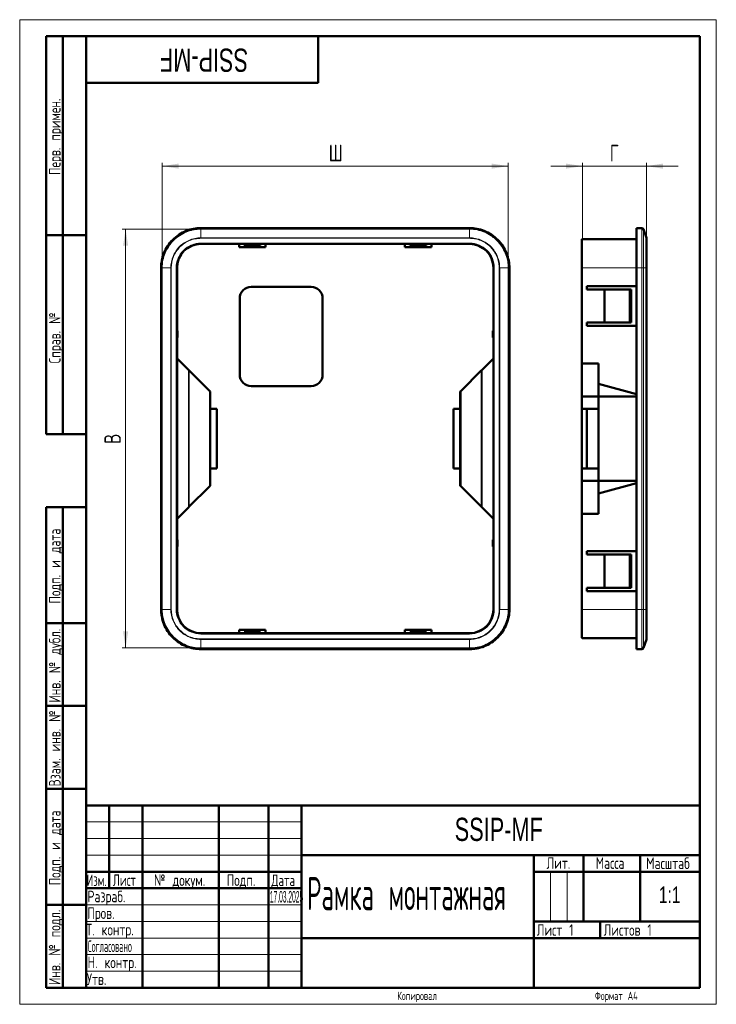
# Model space of a CAD drawing. Header units: millimetres. Extents: x 0 to 210, y 0 to 297.
import ezdxf

# ---------------------------------------------------------------- set-up
doc = ezdxf.new("R2010")
doc.units = ezdxf.units.MM
doc.layers.add('ОСЕВЫЕ', color=7, linetype='Continuous')
doc.styles.add('SLDTEXTSTYLE0', font='TXT', dxfattribs={"width": 0.7, "bigfont": 'bigfont'})
doc.styles.add('SLDTEXTSTYLE1', font='TXT', dxfattribs={"width": 0.7})
doc.styles.add('SLDTEXTSTYLE2', font='TXT', dxfattribs={"width": 0.483281, "bigfont": 'bigfont'})
doc.styles.add('SLDTEXTSTYLE3', font='TXT', dxfattribs={"width": 0.343335})
doc.styles.add('SLDTEXTSTYLE4', font='TXT', dxfattribs={"width": 0.510136, "bigfont": 'bigfont'})
doc.styles.add('SLDTEXTSTYLE5', font='TXT', dxfattribs={"width": 0.625377, "bigfont": 'bigfont'})
doc.styles.add('SLDTEXTSTYLE6', font='TXT', dxfattribs={"width": 0.632021, "bigfont": 'bigfont'})
doc.styles.add('SLDTEXTSTYLE7', font='TXT', dxfattribs={"width": 0.648852, "bigfont": 'bigfont'})
doc.styles.add('SLDTEXTSTYLE8', font='TXT', dxfattribs={"width": 0.705079, "bigfont": 'bigfont'})
doc.dimstyles.new('SLDDIMSTYLE0', dxfattribs={"dimtxt": 5, "dimasz": 5, "dimexe": 0, "dimexo": 0.0625, "dimgap": 1.25, "dimtad": 2, "dimdec": 1, "dimrnd": 1e-09, "dimzin": 12, "dimdsep": 46, "dimtxsty": 'SLDTEXTSTYLE1', "dimsah": 1, "dimcen": 0.09, "dimadec": 0, "dimazin": 3, "dimtfac": 1, "dimtdec": 3, "dimtofl": 0, "dimtmove": 0, "dimatfit": 3, "dimfxl": 0, "dimfrac": 2, "dimtolj": 1, "dimtzin": 12, "dimarcsym": 0})
doc.dimstyles.new('SLDDIMSTYLE1', dxfattribs={"dimtxt": 5, "dimasz": 5, "dimexe": 0, "dimexo": 0.0625, "dimgap": 1.25, "dimtad": 2, "dimdec": 1, "dimrnd": 1e-09, "dimzin": 12, "dimdsep": 46, "dimtxsty": 'SLDTEXTSTYLE1', "dimsah": 1, "dimcen": 0.09, "dimadec": 0, "dimazin": 3, "dimtfac": 1, "dimtdec": 3, "dimtmove": 0, "dimatfit": 0, "dimfxl": 0, "dimfrac": 2, "dimtolj": 1, "dimtzin": 12, "dimarcsym": 0})

# ---------------------------------------------------------------- blocks, each defined once
blk = doc.blocks.new('_D')
at = {"color": 7, "linetype": 'Continuous', "lineweight": 0}
for p, q in [((42.96, 222.15), (42.96, 253.83)), ((42.96, 252.83), (147.28, 252.83)), ((147.28, 222.15), (147.28, 253.83))]:
    blk.add_line(p, q, dxfattribs=at)
at = {"color": 7, "linetype": 'Continuous', "lineweight": 18}
for points in [[(42.96, 252.83), (47.96, 252.06), (47.96, 253.6)], [(147.28, 252.83), (142.28, 253.6), (142.28, 252.06)]]:
    blk.add_solid(points, dxfattribs=at)
at = {"color": 7, "linetype": 'Continuous', "lineweight": 18, "insert": (93.16, 259.27), "char_height": 5, "attachment_point": 1, "style": 'SLDTEXTSTYLE0'}
blk.add_mtext('Ш', dxfattribs=at)
blk = doc.blocks.new('_D_1')
at = {"color": 7, "linetype": 'Continuous', "lineweight": 0}
for p, q in [((54.61, 233.79), (30.93, 233.79)), ((31.93, 233.79), (31.93, 107.48)), ((54.61, 107.48), (30.93, 107.48))]:
    blk.add_line(p, q, dxfattribs=at)
at = {"color": 7, "linetype": 'Continuous', "lineweight": 18}
for points in [[(31.93, 233.79), (31.16, 228.79), (32.7, 228.79)], [(31.93, 107.48), (32.7, 112.48), (31.16, 112.48)]]:
    blk.add_solid(points, dxfattribs=at)
at = {"color": 7, "linetype": 'Continuous', "lineweight": 18, "insert": (25.48, 169.04), "char_height": 5, "attachment_point": 1, "rotation": 90, "style": 'SLDTEXTSTYLE0'}
blk.add_mtext('В', dxfattribs=at)
blk = doc.blocks.new('_D_2')
at = {"color": 7, "linetype": 'Continuous', "lineweight": 0}
for p, q in [((169.69, 252.83), (160.08, 252.83)), ((169.69, 230.85), (169.69, 253.83)), ((169.69, 252.83), (188.92, 252.83)), ((188.92, 222.15), (188.92, 253.83)), ((188.92, 252.83), (198.53, 252.83))]:
    blk.add_line(p, q, dxfattribs=at)
at = {"color": 7, "linetype": 'Continuous', "lineweight": 18}
for points in [[(169.69, 252.83), (164.69, 253.6), (164.69, 252.06)], [(188.92, 252.83), (193.92, 252.06), (193.92, 253.6)]]:
    blk.add_solid(points, dxfattribs=at)
at = {"color": 7, "linetype": 'Continuous', "lineweight": 18, "insert": (177.88, 259.27), "char_height": 5, "attachment_point": 1, "style": 'SLDTEXTSTYLE0'}
blk.add_mtext('Г', dxfattribs=at)

msp = doc.modelspace()

# ---------------------------------------------------------------- linework, layer by layer
at = {"color": 7, "linetype": 'Continuous', "lineweight": 50}
for p, q in [((8, 172), (8, 292)), ((20, 292), (8, 292)), ((8, 172), (8, 292)), ((13, 172), (13, 292)), ((13, 172), (13, 292)), ((20, 292), (20, 5)), ((205, 292), (20, 292)), ((20, 292), (20, 5)), ((90, 278), (90, 292)), ((205, 5), (205, 292)), ((20, 278), (90, 278)), ((8, 232), (20, 232)), ((20, 232), (8, 232)), ((54.62, 234.14), (135.62, 234.14)), ((185.94, 234.14), (187.58, 234.14)), ((188.92, 231.21), (188.06, 233.79)), ((54.62, 229.34), (135.62, 229.34)), ((66.12, 228.34), (66.12, 229.34)), ((67.62, 229.34), (67.62, 228.99)), ((72.62, 228.99), (67.62, 228.99)), ((72.62, 229.34), (72.62, 228.99)), ((74.12, 229.34), (74.12, 228.34)), ((116.12, 228.34), (116.12, 229.34)), ((117.62, 229.34), (117.62, 228.99)), ((122.62, 228.99), (117.62, 228.99)), ((122.62, 229.34), (122.62, 228.99)), ((124.12, 229.34), (124.12, 228.34)), ((169.69, 230.84), (185.94, 230.84)), ((74.12, 228.34), (66.12, 228.34)), ((124.12, 228.34), (116.12, 228.34)), ((42.62, 119.14), (42.62, 222.14)), ((47.42, 194.84), (47.42, 222.14)), ((142.82, 222.14), (142.82, 194.84)), ((147.62, 222.14), (147.62, 119.14)), ((169.44, 222.14), (169.44, 193.09)), ((185.94, 119.14), (185.94, 222.14)), ((188.94, 222.14), (188.94, 119.14)), ((69.82, 216.44), (87.82, 216.44)), ((185.94, 216.64), (170.94, 216.64)), ((170.94, 216.64), (170.94, 215.64)), ((170.94, 215.64), (176.34, 215.64)), ((176.34, 215.64), (176.34, 205.64)), ((176.34, 215.64), (183.81, 215.64)), ((183.84, 215.64), (183.81, 215.64)), ((183.94, 215.64), (183.84, 215.64)), ((183.94, 205.64), (183.94, 215.64)), ((183.94, 215.64), (183.96, 215.64)), ((183.96, 215.64), (184.32, 215.64)), ((184.34, 215.64), (184.32, 215.64)), ((184.34, 205.64), (184.34, 215.64)), ((66.32, 189.94), (66.32, 212.94)), ((91.32, 212.94), (91.32, 189.94)), ((170.94, 205.64), (170.94, 204.64)), ((176.34, 205.64), (170.94, 205.64)), ((183.81, 205.64), (176.34, 205.64)), ((183.81, 205.64), (183.84, 205.64)), ((183.84, 205.64), (183.94, 205.64)), ((183.96, 205.64), (183.94, 205.64)), ((184.32, 205.64), (183.96, 205.64)), ((184.32, 205.64), (184.34, 205.64)), ((47.42, 203.14), (47.57, 203.14)), ((47.57, 201.14), (47.57, 203.14)), ((142.67, 203.14), (142.67, 201.14)), ((142.82, 203.14), (142.67, 203.14)), ((170.94, 204.64), (185.94, 204.64)), ((47.42, 201.14), (47.57, 201.14)), ((142.67, 201.14), (142.82, 201.14)), ((47.42, 146.44), (47.42, 194.84)), ((50.87, 191.39), (47.42, 194.84)), ((142.82, 194.84), (139.37, 191.39)), ((142.82, 194.84), (142.82, 146.44)), ((169.44, 193.09), (169.44, 183.34)), ((169.69, 193.34), (174.49, 193.34)), ((174.49, 193.34), (174.49, 187.19)), ((50.87, 191.39), (51.11, 191.15)), ((57.17, 185.09), (51.11, 191.15)), ((139.13, 191.15), (133.07, 185.09)), ((139.13, 191.15), (139.37, 191.39)), ((185.94, 184.04), (174.49, 187.19)), ((174.49, 187.19), (174.49, 183.34)), ((57.42, 184.84), (57.17, 185.09)), ((57.42, 156.44), (57.42, 184.84)), ((87.82, 186.44), (69.82, 186.44)), ((133.07, 185.09), (132.82, 184.84)), ((132.82, 184.84), (132.82, 156.44)), ((169.44, 183.34), (174.49, 183.34)), ((169.44, 183.34), (169.44, 179.64)), ((174.49, 183.34), (185.94, 183.34)), ((174.49, 183.34), (174.49, 157.94)), ((59.42, 179.64), (57.42, 179.64)), ((59.42, 179.64), (59.42, 161.64)), ((130.82, 161.64), (130.82, 179.64)), ((132.82, 179.64), (130.82, 179.64)), ((174.49, 179.64), (169.44, 179.64)), ((169.44, 179.64), (169.44, 161.64)), ((170.94, 179.64), (170.94, 161.64)), ((8, 172), (20, 172)), ((57.42, 161.64), (59.42, 161.64)), ((130.82, 161.64), (132.82, 161.64)), ((169.44, 161.64), (174.49, 161.64)), ((169.44, 161.64), (169.44, 157.94)), ((169.44, 157.94), (169.44, 148.19)), ((174.49, 157.94), (169.44, 157.94)), ((174.49, 157.94), (174.49, 154.08)), ((185.94, 157.94), (174.49, 157.94)), ((51.11, 150.13), (57.17, 156.19)), ((57.17, 156.19), (57.42, 156.44)), ((132.82, 156.44), (133.07, 156.19)), ((133.07, 156.19), (139.13, 150.13)), ((174.49, 154.08), (185.94, 157.23)), ((174.49, 147.94), (174.49, 154.08)), ((8, 5), (8, 150)), ((8, 150), (20, 150)), ((13, 5), (13, 150)), ((47.42, 146.44), (50.87, 149.89)), ((51.11, 150.13), (50.87, 149.89)), ((139.37, 149.89), (139.13, 150.13)), ((139.37, 149.89), (142.82, 146.44)), ((47.42, 119.14), (47.42, 146.44)), ((142.82, 146.44), (142.82, 119.14)), ((169.44, 148.19), (169.44, 119.14)), ((169.69, 147.94), (174.49, 147.94)), ((47.57, 140.14), (47.42, 140.14)), ((47.57, 138.14), (47.57, 140.14)), ((142.82, 140.14), (142.67, 140.14)), ((142.67, 140.14), (142.67, 138.14)), ((47.42, 138.14), (47.57, 138.14)), ((142.67, 138.14), (142.82, 138.14)), ((185.94, 136.64), (170.94, 136.64)), ((170.94, 136.64), (170.94, 135.64)), ((170.94, 135.64), (176.34, 135.64)), ((176.34, 135.64), (176.34, 125.64)), ((176.34, 135.64), (183.81, 135.64)), ((183.84, 135.64), (183.81, 135.64)), ((183.94, 135.64), (183.84, 135.64)), ((183.94, 125.64), (183.94, 135.64)), ((183.94, 135.64), (183.96, 135.64)), ((183.96, 135.64), (184.32, 135.64)), ((184.34, 135.64), (184.32, 135.64)), ((184.34, 125.64), (184.34, 135.64)), ((170.94, 125.64), (170.94, 124.64)), ((176.34, 125.64), (170.94, 125.64)), ((183.81, 125.64), (176.34, 125.64)), ((183.81, 125.64), (183.84, 125.64)), ((183.84, 125.64), (183.94, 125.64)), ((183.96, 125.64), (183.94, 125.64)), ((184.32, 125.64), (183.96, 125.64)), ((184.32, 125.64), (184.34, 125.64)), ((170.94, 124.64), (185.94, 124.64)), ((20, 115), (8, 115)), ((66.12, 112.94), (74.12, 112.94)), ((66.12, 111.94), (66.12, 112.94)), ((74.12, 112.94), (74.12, 111.94)), ((116.12, 112.94), (124.12, 112.94)), ((116.12, 111.94), (116.12, 112.94)), ((124.12, 112.94), (124.12, 111.94)), ((135.62, 111.94), (54.62, 111.94)), ((67.62, 112.29), (72.62, 112.29)), ((67.62, 111.94), (67.62, 112.29)), ((72.62, 111.94), (72.62, 112.29)), ((117.62, 112.29), (122.62, 112.29)), ((117.62, 111.94), (117.62, 112.29)), ((122.62, 111.94), (122.62, 112.29)), ((169.69, 110.44), (185.94, 110.44)), ((188.92, 110.06), (188.06, 107.48)), ((135.62, 107.14), (54.62, 107.14)), ((185.94, 107.14), (187.58, 107.14)), ((20, 90), (8, 90)), ((20, 65), (8, 65)), ((20, 60), (205, 60)), ((20, 60), (20, 5)), ((27, 35), (27, 60)), ((37, 60), (37, 5)), ((60, 60), (60, 5)), ((75, 60), (75, 5)), ((85, 60), (85, 5)), ((85, 45), (205, 45)), ((155, 45), (155, 5)), ((170, 45), (170, 25)), ((187, 45), (187, 25)), ((20, 40), (85, 40)), ((155, 40), (205, 40)), ((20, 35), (85, 35)), ((8, 30), (20, 30)), ((155, 25), (205, 25)), ((175, 25), (175, 20)), ((85, 20), (205, 20)), ((8, 5), (20, 5)), ((20, 5), (205, 5))]:
    msp.add_line(p, q, dxfattribs=at)
at = {"color": 9, "linetype": 'Continuous', "lineweight": 18}
for p, q in [((54.62, 234.14), (54.62, 233.79)), ((54.62, 231.21), (54.62, 233.79)), ((54.62, 233.79), (135.62, 233.79)), ((135.62, 233.79), (135.62, 234.14)), ((135.62, 233.79), (135.62, 231.21)), ((135.62, 231.21), (54.62, 231.21)), ((54.62, 231.06), (54.62, 231.21)), ((135.62, 231.06), (54.62, 231.06)), ((135.62, 229.59), (54.62, 229.59)), ((54.62, 229.59), (54.62, 229.34)), ((135.62, 231.21), (135.62, 231.06)), ((135.62, 229.34), (135.62, 229.59)), ((42.62, 222.14), (42.96, 222.14)), ((42.96, 119.14), (42.96, 222.14)), ((45.54, 222.14), (42.96, 222.14)), ((45.54, 222.14), (45.54, 119.14)), ((45.7, 222.14), (45.54, 222.14)), ((45.7, 222.14), (45.7, 119.14)), ((47.17, 222.14), (47.17, 119.14)), ((47.42, 222.14), (47.17, 222.14)), ((142.82, 222.14), (143.07, 222.14)), ((143.07, 119.14), (143.07, 222.14)), ((144.54, 119.14), (144.54, 222.14)), ((144.54, 222.14), (144.7, 222.14)), ((144.7, 119.14), (144.7, 222.14)), ((147.28, 222.14), (144.7, 222.14)), ((147.28, 222.14), (147.28, 119.14)), ((147.62, 222.14), (147.28, 222.14)), ((169.69, 222.14), (169.44, 222.14)), ((169.69, 222.14), (185.94, 222.14)), ((169.69, 193.34), (169.69, 222.14)), ((185.94, 222.14), (187.58, 222.14)), ((187.58, 119.14), (187.58, 222.14)), ((187.58, 222.14), (188.06, 222.14)), ((188.06, 119.14), (188.06, 222.14)), ((188.92, 222.14), (188.06, 222.14)), ((188.92, 222.14), (188.92, 119.14)), ((188.94, 222.14), (188.92, 222.14)), ((183.81, 215.64), (183.81, 205.64)), ((183.84, 205.64), (183.84, 215.64)), ((183.96, 205.64), (183.96, 215.64)), ((184.32, 215.64), (184.32, 205.64)), ((50.87, 191.39), (50.87, 149.89)), ((51.11, 150.13), (51.11, 191.15)), ((139.13, 191.15), (139.13, 150.13)), ((139.37, 149.89), (139.37, 191.39)), ((57.17, 185.09), (57.17, 156.19)), ((133.07, 156.19), (133.07, 185.09)), ((169.69, 119.14), (169.69, 147.94)), ((183.81, 135.64), (183.81, 125.64)), ((183.84, 125.64), (183.84, 135.64)), ((183.96, 125.64), (183.96, 135.64)), ((184.32, 135.64), (184.32, 125.64)), ((42.62, 119.14), (42.96, 119.14)), ((42.96, 119.14), (45.54, 119.14)), ((45.7, 119.14), (45.54, 119.14)), ((47.17, 119.14), (47.42, 119.14)), ((142.82, 119.14), (143.07, 119.14)), ((144.54, 119.14), (144.7, 119.14)), ((144.7, 119.14), (147.28, 119.14)), ((147.62, 119.14), (147.28, 119.14)), ((169.69, 119.14), (169.44, 119.14)), ((169.69, 119.14), (185.94, 119.14)), ((185.94, 119.14), (187.58, 119.14)), ((187.58, 119.14), (188.06, 119.14)), ((188.06, 119.14), (188.92, 119.14)), ((188.94, 119.14), (188.92, 119.14)), ((54.62, 111.94), (54.62, 111.69)), ((54.62, 111.69), (135.62, 111.69)), ((54.62, 110.22), (135.62, 110.22)), ((54.62, 110.22), (54.62, 110.06)), ((54.62, 110.06), (135.62, 110.06)), ((54.62, 110.06), (54.62, 107.48)), ((135.62, 111.69), (135.62, 111.94)), ((135.62, 110.22), (135.62, 110.06)), ((135.62, 107.48), (135.62, 110.06)), ((135.62, 107.48), (54.62, 107.48)), ((54.62, 107.14), (54.62, 107.48)), ((135.62, 107.14), (135.62, 107.48))]:
    msp.add_line(p, q, dxfattribs=at)
at = {"color": 7, "linetype": 'Continuous', "lineweight": 18}
for p, q in [((20, 55), (85, 55)), ((20, 50), (85, 50)), ((20, 45), (85, 45)), ((160, 40), (160, 25)), ((165, 40), (165, 25)), ((20, 30), (85, 30)), ((20, 25), (85, 25)), ((20, 20), (85, 20)), ((20, 15), (85, 15)), ((20, 10), (85, 10))]:
    msp.add_line(p, q, dxfattribs=at)
at = {"color": 7, "linetype": 'Continuous', "lineweight": 50}
for centre, radius, start, end in [((187.58, 233.64), 0.5, 18.4349, 90), ((54.62, 222.14), 7.2, 90, 180), ((135.62, 222.14), 7.2, 0, 90), ((169.69, 230.59), 0.25, 90, 180), ((188.44, 231.06), 0.5, 0, 18.4349), ((188.69, 229.59), 0.25, 334.6398, 0), ((69.82, 212.94), 3.5, 90, 180), ((87.82, 212.94), 3.5, 0, 90), ((169.69, 193.09), 0.25, 90, 180), ((69.82, 189.94), 3.5, 180, 270), ((87.82, 189.94), 3.5, 270, 0), ((169.69, 148.19), 0.25, 180, 270), ((54.62, 119.14), 7.2, 180, 270), ((135.62, 119.14), 7.2, 270, 0), ((169.69, 110.69), 0.25, 180, 270), ((188.69, 111.69), 0.25, 0, 24.9403), ((188.44, 110.22), 0.5, 341.5651, 0), ((187.58, 107.64), 0.5, 270, 341.5651)]:
    msp.add_arc(centre, radius, start, end, dxfattribs=at)
for points in [[(54.62, 234.14), (53.89, 234.14), (52.45, 234.01), (50.18, 233.37), (48.01, 232.25), (46.07, 230.68), (44.5, 228.74), (43.38, 226.57), (42.75, 224.31), (42.62, 222.87), (42.62, 222.14)], [(147.62, 222.14), (147.62, 222.87), (147.49, 224.31), (146.86, 226.57), (145.73, 228.74), (144.17, 230.68), (142.23, 232.25), (140.05, 233.37), (137.79, 234.01), (136.35, 234.14), (135.62, 234.14)], [(42.62, 119.14), (42.62, 118.4), (42.75, 116.97), (43.38, 114.7), (44.5, 112.53), (46.07, 110.59), (48.01, 109.02), (50.18, 107.9), (52.45, 107.26), (53.89, 107.14), (54.62, 107.14)], [(135.62, 107.14), (136.35, 107.14), (137.79, 107.26), (140.05, 107.9), (142.23, 109.02), (144.17, 110.59), (145.73, 112.53), (146.86, 114.7), (147.49, 116.97), (147.62, 118.4), (147.62, 119.14)]]:
    msp.add_open_spline(points, degree=3, dxfattribs=at)
at = {"color": 9, "linetype": 'Continuous', "lineweight": 18}
for points, knots in [([(54.62, 233.79), (54.24, 233.79), (53.86, 233.78), (53.1, 233.7), (52.72, 233.64), (51.59, 233.42), (50.86, 233.2), (49.46, 232.62), (48.78, 232.25), (47.51, 231.41), (46.92, 230.92), (46.1, 230.11), (45.84, 229.82), (45.36, 229.23), (45.13, 228.92), (44.5, 227.98), (44.14, 227.31), (43.55, 225.89), (43.33, 225.16), (43.04, 223.67), (42.96, 222.91), (42.96, 222.14)], [0, 0, 0, 0, 0.0625, 0.0625, 0.125, 0.125, 0.25, 0.25, 0.375, 0.375, 0.5, 0.5, 0.5625, 0.5625, 0.625, 0.625, 0.75, 0.75, 0.875, 0.875, 1, 1, 1, 1]), ([(147.28, 222.14), (147.28, 222.52), (147.26, 222.9), (147.18, 223.66), (147.13, 224.04), (146.9, 225.16), (146.68, 225.89), (146.1, 227.29), (145.73, 227.98), (144.89, 229.24), (144.41, 229.83), (143.59, 230.65), (143.3, 230.91), (142.71, 231.39), (142.41, 231.62), (141.46, 232.25), (140.79, 232.61), (139.37, 233.2), (138.64, 233.42), (137.15, 233.72), (136.39, 233.79), (135.62, 233.79)], [0, 0, 0, 0, 0.0625, 0.0625, 0.125, 0.125, 0.25, 0.25, 0.375, 0.375, 0.5, 0.5, 0.5625, 0.5625, 0.625, 0.625, 0.75, 0.75, 0.875, 0.875, 1, 1, 1, 1]), ([(188.06, 233.79), (188.06, 233.79), (188.06, 233.78), (188.06, 233.7), (188.06, 233.64), (188.06, 233.42), (188.06, 233.2), (188.06, 232.62), (188.06, 232.25), (188.06, 231.41), (188.06, 230.92), (188.06, 230.11), (188.06, 229.82), (188.06, 229.23), (188.06, 228.92), (188.06, 227.98), (188.06, 227.31), (188.06, 225.89), (188.06, 225.16), (188.06, 223.67), (188.06, 222.91), (188.06, 222.14)], [0, 0, 0, 0, 0.0625, 0.0625, 0.125, 0.125, 0.25, 0.25, 0.375, 0.375, 0.5, 0.5, 0.5625, 0.5625, 0.625, 0.625, 0.75, 0.75, 0.875, 0.875, 1, 1, 1, 1]), ([(45.54, 222.14), (45.54, 222.74), (45.6, 223.33), (45.77, 224.2), (45.85, 224.48), (46.02, 225.05), (46.12, 225.34), (46.46, 226.16), (46.74, 226.68), (47.4, 227.67), (47.78, 228.14), (48.62, 228.97), (49.08, 229.35), (49.82, 229.84), (50.08, 230), (50.6, 230.28), (50.87, 230.41), (51.41, 230.63), (51.69, 230.73), (52.26, 230.91), (52.55, 230.98), (53.43, 231.15), (54.02, 231.21), (54.62, 231.21)], [0, 0, 0, 0, 0.125, 0.125, 0.1875, 0.1875, 0.25, 0.25, 0.375, 0.375, 0.5, 0.5, 0.625, 0.625, 0.6875, 0.6875, 0.75, 0.75, 0.8125, 0.8125, 0.875, 0.875, 1, 1, 1, 1]), ([(54.62, 231.06), (54.52, 231.05), (54.33, 231.05), (54.03, 231.04), (53.74, 231.01), (53.45, 230.98), (53.16, 230.94), (52.68, 230.85), (52.02, 230.68), (51.19, 230.39), (50.4, 230.01), (49.4, 229.41), (48.27, 228.48), (47.34, 227.34), (46.74, 226.34), (46.36, 225.56), (46.07, 224.73), (45.88, 223.97), (45.77, 223.3), (45.71, 222.72), (45.7, 222.33), (45.7, 222.14)], [0, 0, 0, 0, 0.020911, 0.0418, 0.062689, 0.083602, 0.10456, 0.125586, 0.188489, 0.250594, 0.312782, 0.375641, 0.500022, 0.625133, 0.687786, 0.749744, 0.811878, 0.875028, 0.916831, 0.958429, 1, 1, 1, 1]), ([(47.17, 222.14), (47.17, 224.11), (47.95, 226.01), (50.75, 228.8), (52.64, 229.59), (54.62, 229.59)], [0, 0, 0, 0, 0.5, 0.5, 1, 1, 1, 1]), ([(135.62, 231.21), (136.22, 231.21), (136.81, 231.15), (137.68, 230.98), (137.97, 230.91), (138.54, 230.74), (138.82, 230.64), (139.64, 230.29), (140.16, 230.01), (141.15, 229.35), (141.62, 228.97), (142.46, 228.14), (142.83, 227.68), (143.32, 226.94), (143.48, 226.68), (143.76, 226.16), (143.89, 225.89), (144.12, 225.34), (144.22, 225.07), (144.39, 224.5), (144.46, 224.21), (144.64, 223.33), (144.7, 222.74), (144.7, 222.14)], [0, 0, 0, 0, 0.125, 0.125, 0.1875, 0.1875, 0.25, 0.25, 0.375, 0.375, 0.5, 0.5, 0.625, 0.625, 0.6875, 0.6875, 0.75, 0.75, 0.8125, 0.8125, 0.875, 0.875, 1, 1, 1, 1]), ([(144.54, 222.14), (144.54, 222.23), (144.53, 222.43), (144.52, 222.72), (144.5, 223.01), (144.46, 223.3), (144.42, 223.59), (144.33, 224.08), (144.17, 224.74), (143.87, 225.56), (143.49, 226.35), (142.89, 227.35), (141.97, 228.49), (140.83, 229.41), (139.83, 230.01), (139.04, 230.39), (138.21, 230.68), (137.46, 230.87), (136.78, 230.98), (136.2, 231.04), (135.81, 231.05), (135.62, 231.06)], [0, 0, 0, 0, 0.0209111, 0.0418001, 0.0626895, 0.0836019, 0.1045601, 0.1255864, 0.1884894, 0.2505943, 0.3127822, 0.3756412, 0.5000224, 0.6251334, 0.6877863, 0.749744, 0.811878, 0.8750279, 0.9168315, 0.9584294, 1, 1, 1, 1]), ([(135.62, 229.59), (137.59, 229.59), (139.49, 228.8), (142.28, 226.01), (143.07, 224.11), (143.07, 222.14)], [0, 0, 0, 0, 0.5, 0.5, 1, 1, 1, 1]), ([(169.69, 230.84), (169.69, 230.84), (169.69, 230.78), (169.69, 230.61), (169.69, 230.54), (169.69, 230.38), (169.69, 230.28), (169.69, 229.95), (169.69, 229.69), (169.69, 229.06), (169.69, 228.69), (169.69, 227.89), (169.69, 227.45), (169.69, 226.74), (169.69, 226.49), (169.69, 225.99), (169.69, 225.73), (169.69, 224.95), (169.69, 224.4), (169.69, 223.28), (169.69, 222.71), (169.69, 222.14)], [0, 0, 0, 0, 0.125, 0.125, 0.1875, 0.1875, 0.25, 0.25, 0.375, 0.375, 0.5, 0.5, 0.625, 0.625, 0.6875, 0.6875, 0.75, 0.75, 0.875, 0.875, 1, 1, 1, 1]), ([(42.96, 119.14), (42.96, 118.76), (42.98, 118.38), (43.05, 117.62), (43.11, 117.23), (43.33, 116.11), (43.55, 115.38), (44.14, 113.98), (44.5, 113.3), (45.35, 112.03), (45.83, 111.44), (46.65, 110.62), (46.93, 110.36), (47.52, 109.88), (47.83, 109.65), (48.78, 109.02), (49.45, 108.66), (50.87, 108.07), (51.6, 107.85), (53.08, 107.55), (53.85, 107.48), (54.62, 107.48)], [0, 0, 0, 0, 0.0625, 0.0625, 0.125, 0.125, 0.25, 0.25, 0.375, 0.375, 0.5, 0.5, 0.5625, 0.5625, 0.625, 0.625, 0.75, 0.75, 0.875, 0.875, 1, 1, 1, 1]), ([(54.62, 110.06), (54.02, 110.06), (53.43, 110.12), (52.56, 110.29), (52.27, 110.36), (51.7, 110.54), (51.42, 110.64), (50.59, 110.98), (50.07, 111.26), (49.09, 111.92), (48.62, 112.3), (47.78, 113.14), (47.41, 113.59), (46.91, 114.34), (46.76, 114.59), (46.48, 115.12), (46.35, 115.38), (46.12, 115.93), (46.02, 116.21), (45.85, 116.77), (45.78, 117.07), (45.6, 117.94), (45.54, 118.54), (45.54, 119.14)], [0, 0, 0, 0, 0.125, 0.125, 0.1875, 0.1875, 0.25, 0.25, 0.375, 0.375, 0.5, 0.5, 0.625, 0.625, 0.6875, 0.6875, 0.75, 0.75, 0.8125, 0.8125, 0.875, 0.875, 1, 1, 1, 1]), ([(45.7, 119.14), (45.7, 119.04), (45.7, 118.84), (45.72, 118.55), (45.74, 118.26), (45.77, 117.97), (45.82, 117.68), (45.91, 117.2), (46.07, 116.53), (46.37, 115.71), (46.74, 114.92), (47.35, 113.92), (48.27, 112.78), (49.41, 111.86), (50.41, 111.26), (51.2, 110.88), (52.02, 110.59), (52.78, 110.4), (53.46, 110.29), (54.04, 110.23), (54.42, 110.22), (54.62, 110.22)], [0, 0, 0, 0, 0.020911, 0.0418, 0.062689, 0.083602, 0.10456, 0.125586, 0.188489, 0.250594, 0.312782, 0.375641, 0.500022, 0.625133, 0.687786, 0.749744, 0.811878, 0.875028, 0.916831, 0.958429, 1, 1, 1, 1]), ([(54.62, 111.69), (52.64, 111.69), (50.75, 112.47), (47.95, 115.27), (47.17, 117.16), (47.17, 119.14)], [0, 0, 0, 0, 0.5, 0.5, 1, 1, 1, 1]), ([(135.62, 110.22), (135.72, 110.22), (135.91, 110.22), (136.2, 110.24), (136.49, 110.26), (136.79, 110.29), (137.08, 110.34), (137.56, 110.42), (138.22, 110.59), (139.04, 110.89), (139.83, 111.26), (140.83, 111.86), (141.97, 112.79), (142.89, 113.93), (143.5, 114.93), (143.87, 115.72), (144.17, 116.54), (144.36, 117.3), (144.47, 117.97), (144.53, 118.55), (144.53, 118.94), (144.54, 119.14)], [0, 0, 0, 0, 0.0209111, 0.0418001, 0.0626895, 0.0836019, 0.1045601, 0.1255864, 0.1884894, 0.2505943, 0.3127822, 0.3756412, 0.5000224, 0.6251334, 0.6877863, 0.749744, 0.811878, 0.8750279, 0.9168315, 0.9584294, 1, 1, 1, 1]), ([(143.07, 119.14), (143.07, 117.16), (142.28, 115.27), (139.49, 112.47), (137.59, 111.69), (135.62, 111.69)], [0, 0, 0, 0, 0.5, 0.5, 1, 1, 1, 1]), ([(144.7, 119.14), (144.7, 118.54), (144.64, 117.95), (144.46, 117.08), (144.39, 116.79), (144.22, 116.22), (144.12, 115.93), (143.77, 115.11), (143.49, 114.59), (142.84, 113.6), (142.46, 113.14), (141.62, 112.3), (141.16, 111.93), (140.42, 111.43), (140.16, 111.27), (139.64, 110.99), (139.37, 110.87), (138.83, 110.64), (138.55, 110.54), (137.98, 110.37), (137.69, 110.29), (136.81, 110.12), (136.22, 110.06), (135.62, 110.06)], [0, 0, 0, 0, 0.125, 0.125, 0.1875, 0.1875, 0.25, 0.25, 0.375, 0.375, 0.5, 0.5, 0.625, 0.625, 0.6875, 0.6875, 0.75, 0.75, 0.8125, 0.8125, 0.875, 0.875, 1, 1, 1, 1]), ([(135.62, 107.48), (136, 107.48), (136.38, 107.5), (137.14, 107.57), (137.52, 107.63), (138.65, 107.85), (139.37, 108.07), (140.78, 108.65), (141.46, 109.02), (142.73, 109.87), (143.32, 110.35), (144.13, 111.16), (144.39, 111.45), (144.88, 112.04), (145.1, 112.35), (145.73, 113.3), (146.09, 113.96), (146.68, 115.39), (146.9, 116.11), (147.2, 117.6), (147.28, 118.36), (147.28, 119.14)], [0, 0, 0, 0, 0.0625, 0.0625, 0.125, 0.125, 0.25, 0.25, 0.375, 0.375, 0.5, 0.5, 0.5625, 0.5625, 0.625, 0.625, 0.75, 0.75, 0.875, 0.875, 1, 1, 1, 1]), ([(169.69, 119.14), (169.69, 118.56), (169.69, 118), (169.69, 117.16), (169.69, 116.89), (169.69, 116.34), (169.69, 116.07), (169.69, 115.28), (169.69, 114.78), (169.69, 113.83), (169.69, 113.39), (169.69, 112.58), (169.69, 112.23), (169.69, 111.75), (169.69, 111.6), (169.69, 111.33), (169.69, 111.21), (169.69, 110.88), (169.69, 110.72), (169.69, 110.49), (169.69, 110.44), (169.69, 110.44)], [0, 0, 0, 0, 0.125, 0.125, 0.1875, 0.1875, 0.25, 0.25, 0.375, 0.375, 0.5, 0.5, 0.625, 0.625, 0.6875, 0.6875, 0.75, 0.75, 0.875, 0.875, 1, 1, 1, 1]), ([(188.06, 119.14), (188.06, 118.76), (188.06, 118.38), (188.06, 117.62), (188.06, 117.23), (188.06, 116.11), (188.06, 115.38), (188.06, 113.98), (188.06, 113.3), (188.06, 112.03), (188.06, 111.44), (188.06, 110.62), (188.06, 110.36), (188.06, 109.88), (188.06, 109.65), (188.06, 109.02), (188.06, 108.66), (188.06, 108.07), (188.06, 107.85), (188.06, 107.55), (188.06, 107.48), (188.06, 107.48)], [0, 0, 0, 0, 0.0625, 0.0625, 0.125, 0.125, 0.25, 0.25, 0.375, 0.375, 0.5, 0.5, 0.5625, 0.5625, 0.625, 0.625, 0.75, 0.75, 0.875, 0.875, 1, 1, 1, 1])]:
    msp.add_open_spline(points, degree=3, knots=knots, dxfattribs=at)
at = {"color": 7, "linetype": 'Continuous', "lineweight": 50}
for points, knots in [([(185.94, 222.14), (185.94, 222.93), (185.94, 223.71), (185.94, 224.86), (185.94, 225.25), (185.94, 226), (185.94, 226.37), (185.94, 227.1), (185.94, 227.45), (185.94, 228.15), (185.94, 228.49), (185.94, 229.47), (185.94, 230.07), (185.94, 230.9), (185.94, 231.17), (185.94, 231.67), (185.94, 231.9), (185.94, 232.55), (185.94, 232.92), (185.94, 233.37), (185.94, 233.51), (185.94, 233.73), (185.94, 233.83), (185.94, 234.06), (185.94, 234.14), (185.94, 234.14)], [0, 0, 0, 0, 0.125, 0.125, 0.1875, 0.1875, 0.25, 0.25, 0.3125, 0.3125, 0.375, 0.375, 0.5, 0.5, 0.5625, 0.5625, 0.625, 0.625, 0.75, 0.75, 0.8125, 0.8125, 0.875, 0.875, 1, 1, 1, 1]), ([(169.44, 222.14), (169.44, 222.69), (169.44, 223.25), (169.44, 224.06), (169.44, 224.33), (169.44, 224.86), (169.44, 225.12), (169.44, 225.63), (169.44, 225.88), (169.44, 226.36), (169.44, 226.6), (169.44, 227.3), (169.44, 227.72), (169.44, 228.5), (169.44, 228.86), (169.44, 229.47), (169.44, 229.73), (169.44, 230.05), (169.44, 230.14), (169.44, 230.3), (169.44, 230.37), (169.44, 230.53), (169.44, 230.59), (169.44, 230.59)], [0, 0, 0, 0, 0.125, 0.125, 0.1875, 0.1875, 0.25, 0.25, 0.3125, 0.3125, 0.375, 0.375, 0.5, 0.5, 0.625, 0.625, 0.75, 0.75, 0.8125, 0.8125, 0.875, 0.875, 1, 1, 1, 1]), ([(188.92, 222.14), (188.92, 222.74), (188.92, 223.33), (188.92, 224.2), (188.92, 224.48), (188.92, 225.05), (188.92, 225.34), (188.92, 226.16), (188.92, 226.68), (188.92, 227.67), (188.92, 228.14), (188.92, 228.97), (188.92, 229.35), (188.92, 229.84), (188.92, 230), (188.92, 230.28), (188.92, 230.41), (188.92, 230.63), (188.92, 230.73), (188.92, 230.91), (188.92, 230.98), (188.92, 231.15), (188.92, 231.21), (188.92, 231.21)], [0, 0, 0, 0, 0.125, 0.125, 0.1875, 0.1875, 0.25, 0.25, 0.375, 0.375, 0.5, 0.5, 0.625, 0.625, 0.6875, 0.6875, 0.75, 0.75, 0.8125, 0.8125, 0.875, 0.875, 1, 1, 1, 1]), ([(188.94, 231.06), (188.94, 231.05), (188.94, 231.05), (188.94, 231.04), (188.94, 231.01), (188.94, 230.98), (188.94, 230.94), (188.94, 230.85), (188.94, 230.68), (188.94, 230.39), (188.94, 230.01), (188.94, 229.41), (188.94, 228.48), (188.94, 227.34), (188.94, 226.34), (188.94, 225.56), (188.94, 224.73), (188.94, 223.97), (188.94, 223.3), (188.94, 222.72), (188.94, 222.33), (188.94, 222.14)], [0, 0, 0, 0, 0.020911, 0.0418, 0.062689, 0.083602, 0.10456, 0.125586, 0.188489, 0.250594, 0.312782, 0.375641, 0.500022, 0.625133, 0.687786, 0.749744, 0.811878, 0.875028, 0.916831, 0.958429, 1, 1, 1, 1]), ([(169.44, 110.69), (169.44, 110.69), (169.44, 110.74), (169.44, 110.9), (169.44, 110.97), (169.44, 111.13), (169.44, 111.23), (169.44, 111.44), (169.44, 111.56), (169.44, 111.82), (169.44, 111.96), (169.44, 112.42), (169.44, 112.77), (169.44, 113.55), (169.44, 113.99), (169.44, 114.91), (169.44, 115.39), (169.44, 116.16), (169.44, 116.42), (169.44, 116.95), (169.44, 117.22), (169.44, 118.03), (169.44, 118.58), (169.44, 119.14)], [0, 0, 0, 0, 0.125, 0.125, 0.1875, 0.1875, 0.25, 0.25, 0.3125, 0.3125, 0.375, 0.375, 0.5, 0.5, 0.625, 0.625, 0.75, 0.75, 0.8125, 0.8125, 0.875, 0.875, 1, 1, 1, 1]), ([(185.94, 107.14), (185.94, 107.14), (185.94, 107.21), (185.94, 107.44), (185.94, 107.54), (185.94, 107.77), (185.94, 107.9), (185.94, 108.2), (185.94, 108.37), (185.94, 108.74), (185.94, 108.95), (185.94, 109.61), (185.94, 110.1), (185.94, 110.93), (185.94, 111.22), (185.94, 111.83), (185.94, 112.15), (185.94, 113.13), (185.94, 113.82), (185.94, 114.91), (185.94, 115.28), (185.94, 116.04), (185.94, 116.42), (185.94, 117.56), (185.94, 118.34), (185.94, 119.14)], [0, 0, 0, 0, 0.125, 0.125, 0.1875, 0.1875, 0.25, 0.25, 0.3125, 0.3125, 0.375, 0.375, 0.5, 0.5, 0.5625, 0.5625, 0.625, 0.625, 0.75, 0.75, 0.8125, 0.8125, 0.875, 0.875, 1, 1, 1, 1]), ([(188.92, 110.06), (188.92, 110.06), (188.92, 110.12), (188.92, 110.29), (188.92, 110.36), (188.92, 110.54), (188.92, 110.64), (188.92, 110.98), (188.92, 111.26), (188.92, 111.92), (188.92, 112.3), (188.92, 113.14), (188.92, 113.59), (188.92, 114.34), (188.92, 114.59), (188.92, 115.12), (188.92, 115.38), (188.92, 115.93), (188.92, 116.21), (188.92, 116.77), (188.92, 117.07), (188.92, 117.94), (188.92, 118.54), (188.92, 119.14)], [0, 0, 0, 0, 0.125, 0.125, 0.1875, 0.1875, 0.25, 0.25, 0.375, 0.375, 0.5, 0.5, 0.625, 0.625, 0.6875, 0.6875, 0.75, 0.75, 0.8125, 0.8125, 0.875, 0.875, 1, 1, 1, 1]), ([(188.94, 119.14), (188.94, 119.04), (188.94, 118.84), (188.94, 118.55), (188.94, 118.26), (188.94, 117.97), (188.94, 117.68), (188.94, 117.2), (188.94, 116.53), (188.94, 115.71), (188.94, 114.92), (188.94, 113.92), (188.94, 112.78), (188.94, 111.86), (188.94, 111.26), (188.94, 110.88), (188.94, 110.59), (188.94, 110.4), (188.94, 110.29), (188.94, 110.23), (188.94, 110.22), (188.94, 110.22)], [0, 0, 0, 0, 0.020911, 0.0418, 0.062689, 0.083602, 0.10456, 0.125586, 0.188489, 0.250594, 0.312782, 0.375641, 0.500022, 0.625133, 0.687786, 0.749744, 0.811878, 0.875028, 0.916831, 0.958429, 1, 1, 1, 1])]:
    msp.add_open_spline(points, degree=3, knots=knots, dxfattribs=at)
at = {"color": 9, "linetype": 'Continuous', "lineweight": 18}
for points in [[(187.58, 234.14), (187.58, 234.14), (187.58, 234.01), (187.58, 233.37), (187.58, 232.25), (187.58, 230.68), (187.58, 228.74), (187.58, 226.57), (187.58, 224.31), (187.58, 222.87), (187.58, 222.14)], [(187.58, 119.14), (187.58, 118.4), (187.58, 116.97), (187.58, 114.7), (187.58, 112.53), (187.58, 110.59), (187.58, 109.02), (187.58, 107.9), (187.58, 107.26), (187.58, 107.14), (187.58, 107.14)]]:
    msp.add_open_spline(points, degree=3, dxfattribs=at)
at = {"layer": 'ОСЕВЫЕ', "lineweight": 18}
for p, q in [((0, 297), (210, 297)), ((0, 297), (0, 0)), ((210, 297), (210, 0)), ((0, 0), (210, 0))]:
    msp.add_line(p, q, dxfattribs=at)

# ---------------------------------------------------------------- texts
at = {"color": 7, "linetype": 'Continuous', "lineweight": 0, "attachment_point": 2}
for s, insert, char_height, rotation, style in [('SSIP-MF', (55.58, 281.29), 7, 180, 'SLDTEXTSTYLE1'), ('Перв. примен.', (8.82, 261.68), 3.5, 90, 'SLDTEXTSTYLE0'), ('Справ. №', (8.82, 201.01), 3.5, 90, 'SLDTEXTSTYLE0'), ('Подп. и дата', (8.82, 132.18), 3.5, 90, 'SLDTEXTSTYLE0'), ('Инв. № дубл.', (8.82, 102.14), 3.5, 90, 'SLDTEXTSTYLE0'), ('Взам. инв. №', (8.82, 77.2), 3.5, 90, 'SLDTEXTSTYLE0'), ('Подп. и дата', (8.82, 47.18), 3.5, 90, 'SLDTEXTSTYLE0'), ('Инв. № подл.', (8.77, 17.18), 3.5, 90, 'SLDTEXTSTYLE0')]:
    msp.add_mtext(s, dxfattribs=dict(at, insert=insert, char_height=char_height, rotation=rotation, style=style))
at = {"color": 7, "linetype": 'Continuous', "lineweight": 0}
for s, insert, char_height, attachment_point, style in [('SSIP-MF', (144.42, 56.27), 7, 2, 'SLDTEXTSTYLE1'), ('Масштаб', (195.43, 44.29), 3.5, 2, 'SLDTEXTSTYLE8'), ('Лит.', (162.41, 44.35), 3.5, 2, 'SLDTEXTSTYLE0'), ('Масса', (177.99, 44.35), 3.5, 2, 'SLDTEXTSTYLE0'), ('Изм.', (23.19, 39.14), 3.5, 2, 'SLDTEXTSTYLE5'), ('Лист', (31.56, 39.2), 3.5, 2, 'SLDTEXTSTYLE6'), ('№ докум.', (48.22, 39.2), 3.5, 2, 'SLDTEXTSTYLE0'), ('Подп.', (66.74, 39.2), 3.5, 2, 'SLDTEXTSTYLE0'), ('Дата', (79.44, 39.14), 3.5, 2, 'SLDTEXTSTYLE7'), ('Рамка монтажная', (86.61, 38.39), 10, 1, 'SLDTEXTSTYLE4'), ('Разраб.', (20.44, 34.27), 3.5, 1, 'SLDTEXTSTYLE0'), ('17.03.2025', (75.41, 34.19), 3.5, 1, 'SLDTEXTSTYLE3'), ('1:1', (195.95, 35.54), 5, 2, 'SLDTEXTSTYLE1'), ('Пров.', (20.37, 29.24), 3.5, 1, 'SLDTEXTSTYLE0'), ('Т. контр.', (20.03, 24.28), 3.5, 1, 'SLDTEXTSTYLE0'), ('Лист 1', (155.86, 24.17), 3.5, 1, 'SLDTEXTSTYLE0'), ('Листов 1', (176.04, 24.17), 3.5, 1, 'SLDTEXTSTYLE0'), ('Согласовано', (20.5, 19.26), 3.5, 1, 'SLDTEXTSTYLE2'), ('Н. контр.', (20.45, 14.39), 3.5, 1, 'SLDTEXTSTYLE0'), ('Утв.', (20.25, 9.33), 3.5, 1, 'SLDTEXTSTYLE0'), ('Копировал', (119.8, 3.81), 2.5, 2, 'SLDTEXTSTYLE0'), ('Копировал', (119.8, 3.81), 2.5, 2, 'SLDTEXTSTYLE0'), ('Формат А4', (179.84, 3.81), 2.5, 2, 'SLDTEXTSTYLE0')]:
    msp.add_mtext(s, dxfattribs=dict(at, insert=insert, char_height=char_height, attachment_point=attachment_point, style=style))

# ---------------------------------------------------------------- dimensions: what is measured, and where the dimension line sits
at = {"color": 7, "linetype": 'Continuous', "lineweight": 18}
for base, p1, p2, text, dimstyle, picture, middle in [((147.28, 252.83), (42.96, 222.14), (147.28, 222.14), 'Ш', 'SLDDIMSTYLE0', '_D', (95.12, 252.83)), ((188.92, 252.83), (169.69, 230.84), (188.92, 222.14), 'Г', 'SLDDIMSTYLE1', '_D_2', (179.3, 252.83))]:
    dim = msp.add_linear_dim(base=base, p1=p1, p2=p2, text=text, dimstyle=dimstyle, dxfattribs=at)
    dim.commit()
    dim.dimension.update_dxf_attribs({"geometry": picture, "text_midpoint": middle, "dimtype": 160})
dim = msp.add_linear_dim(base=(31.93, 107.48), p1=(54.62, 233.79), p2=(54.62, 107.48), angle=90, text='В', dimstyle='SLDDIMSTYLE0', dxfattribs=at)
dim.commit()
dim.dimension.update_dxf_attribs({"geometry": '_D_1', "text_midpoint": (31.93, 170.64), "dimtype": 160})

doc.saveas('drawing.dxf')
